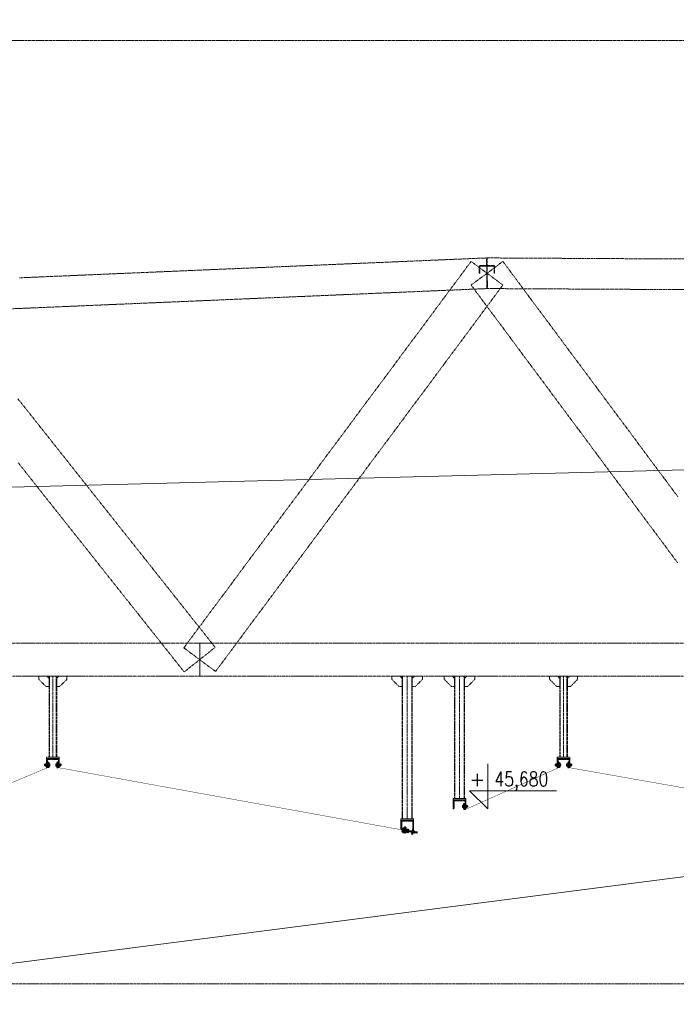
# Model space of a CAD drawing. Header units: millimetres. Extents: x -176817 to 571382, y -58489 to 156123.
# Tile 25 of 256: x -45905 to -40763, y -20394 to -12681. Entities that reach past the tile are written whole.
import ezdxf
from ezdxf.enums import TextEntityAlignment as Align

# ---------------------------------------------------------------- set-up
doc = ezdxf.new("R2010")
doc.units = ezdxf.units.MM
doc.header["$LTSCALE"] = 0.2
for name, pattern in [('AM_ISO02W050', [7.5, 6, -1.5]), ('AM_ISO02W050x2', [3.75, 3, -0.75]), ('AM_ISO08W050', [18, 12, -1.5, 3, -1.5]), ('AM_ISO08W050x2', [9, 6, -0.75, 1.5, -0.75]), ('HIDDEN', [9.525, 6.35, -3.175])]:
    doc.linetypes.add(name, pattern=pattern)
doc.layers.get('0').update_dxf_attribs({"lineweight": 13})
doc.layers.get('Defpoints').update_dxf_attribs({"lineweight": 13})
for name, color, linetype, lineweight in [('-A Siatka', 30, 'Continuous', 35), ('-AAA Kontur', 7, 'Continuous', 35), ('-AAA Podkład', 252, 'Continuous', 13), ('-AAA Widok', 2, 'Continuous', 30), ('-AAA Wymiar', 1, 'Continuous', 18), ('AM_0N', 7, 'Continuous', 13), ('AM_3N', 6, 'AM_ISO02W050', 13), ('AM_4N', 3, 'Continuous', 13), ('AM_7N', 4, 'AM_ISO08W050', 13), ('AM_8', 1, 'Continuous', 13), ('SIATKA', 5, 'Continuous', 13), ('slupki', 7, 'Continuous', 13)]:
    doc.layers.add(name, color=color, linetype=linetype, lineweight=lineweight)
doc.styles.add('ROMANS', font='romans.shx')
doc.styles.add('WYMIARY', font='ROMANS.shx', dxfattribs={"width": 0.75, "oblique": 15})
doc.dimstyles.new('1 do 100', dxfattribs={"dimscale": 100, "dimtxt": 2, "dimasz": 2.5, "dimexe": 1.25, "dimexo": 0.625, "dimtad": 1, "dimdec": 0, "dimtxsty": 'WYMIARY', "dimcen": 2.5, "dimclrd": 256, "dimclre": 256, "dimclrt": 2, "dimadec": 0, "dimazin": 0, "dimtfac": 1, "dimtdec": 0, "dimtmove": 0, "dimatfit": 3, "dimfxl": 1.25, "dimlwd": -1, "dimlwe": -1, "dimarcsym": 0})

# ---------------------------------------------------------------- blocks, each defined once
blk = doc.blocks.new('*D8')
at = {"layer": '-AAA Wymiar', "transparency": 16777216}
for p, q in [((-46745.8, -45733.6), (-46745.8, 18984.3)), ((-37745.8, 18883.3), (-37745.8, 18984.3)), ((-46495.8, 18859.3), (-37995.8, 18859.3))]:
    blk.add_line(p, q, dxfattribs=at)
for points in [[(-46495.8, 18901), (-46495.8, 18817.6), (-46745.8, 18859.3)], [(-37995.8, 18901), (-37995.8, 18817.6), (-37745.8, 18859.3)]]:
    blk.add_solid(points, dxfattribs=at)
at = {"layer": 'Defpoints', "color": 0, "transparency": 16777216}
for p in [(-37745.8, 18859.3), (-37745.8, 18820.8), (-46745.8, -45796.1)]:
    blk.add_point(p, dxfattribs=at)
at = {"layer": '-AAA Wymiar', "color": 2, "transparency": 16777216, "insert": (-42245.8, 19021.8), "char_height": 200, "attachment_point": 5, "style": 'WYMIARY'}
blk.add_mtext('9000', dxfattribs=at)
blk = doc.blocks.new('poziom')
at = {"color": 4}
for p, q in [((0, 1.176), (0, 0.076)), ((-0.446, 0.522), (1.685, 0.522)), ((-0.446, 0.522), (0, 0.076))]:
    blk.add_line(p, q, dxfattribs=at)
at = {"color": 2, "style": 'ROMANS', "width": 0.8}
blk.add_attdef('POZIOM', text='', height=0.35, dxfattribs=at).set_placement((0.824, 0.632), align=Align.CENTER)
at = {"color": 2, "style": 'ROMANS'}
blk.add_attdef('+', text='', height=0.35, dxfattribs=at).set_placement((-0.254, 0.632), align=Align.CENTER)
blk = doc.blocks.new('A$C65393CC2')
at = {"layer": 'slupki'}
h = blk.add_hatch(dxfattribs=at)
h.set_pattern_fill('ANSI32', angle=360)
h.set_pattern_definition([(45, (-80114.047, -2356.9), (-6.7351921, 6.7351921), []), (45, (-80109.5565, -2356.9), (-6.7351921, 6.7351921), [])])
h.paths.add_polyline_path([(-15.1, -38.7), (-7.3, -40.2), (-3.7, -20.5), (-11.6, -19.1)])
h.paths.add_polyline_path([(0, 0), (-7.9, 1.4), (-11.6, -19.1), (-3.7, -20.5)])
at = {"layer": 'SIATKA', "color": 3}
for p, q in [((-15.1, -38.7, 0), (-7.9, 1.4)), ((0, 0), (-7.9, 1.4)), ((0, 0), (-7.3, -40.2, 0)), ((8.1, -22.6, 0), (-23.4, -16.9, 0)), ((-7.3, -40.2, 0), (-15.1, -38.7, 0))]:
    blk.add_line(p, q, dxfattribs=at)
blk = doc.blocks.new('Podkład rev.B')
at = {"layer": '-AAA Podkład', "linetype": 'HIDDEN', "ltscale": 5}
h = blk.add_hatch(dxfattribs=at)
h.set_pattern_fill('ANSI32', color=256)
h.set_pattern_definition([(45, (-41909.764, -40698.592), (-6.7351921, 6.7351921), []), (45, (-41905.274, -40698.592), (-6.7351921, 6.7351921), [])])
h.paths.add_polyline_path([(9400, -36152.5), (9450, -36152.5), (9450, -36154.4, -0.414214), (9444.9, -36159.5), (9407, -36159.5), (9407, -36217.4, -0.414214), (9401.9, -36222.5), (9400, -36222.5)])
h.paths.add_polyline_path([(9450, -36154.4), (9450, -36152.5), (9500, -36152.5), (9500, -36222.5), (9498.1, -36222.5, -0.414214), (9493, -36217.4), (9493, -36159.5), (9455.1, -36159.5, -0.414214)])
h = blk.add_hatch(dxfattribs=at)
h.set_pattern_fill('ANSI32', color=256)
h.set_pattern_definition([(45, (-37909.764, -40698.592), (-6.7351921, 6.7351921), []), (45, (-37905.274, -40698.592), (-6.7351921, 6.7351921), [])])
h.paths.add_polyline_path([(13400, -36152.5), (13450, -36152.5), (13450, -36154.4, -0.414214), (13444.9, -36159.5), (13407, -36159.5), (13407, -36217.4, -0.414214), (13401.9, -36222.5), (13400, -36222.5)])
h.paths.add_polyline_path([(13450, -36154.4), (13450, -36152.5), (13500, -36152.5), (13500, -36222.5), (13498.1, -36222.5, -0.414214), (13493, -36217.4), (13493, -36159.5), (13455.1, -36159.5, -0.414214)])
h = blk.add_hatch(dxfattribs=at)
h.set_pattern_fill('ANSI32', color=256)
h.set_pattern_definition([(45, (-38724.764, -41022.592), (-6.7351921, 6.7351921), []), (45, (-38720.274, -41022.592), (-6.7351921, 6.7351921), [])])
h.paths.add_polyline_path([(12585, -36476.5), (12635, -36476.5), (12635, -36478.4, -0.414214), (12629.9, -36483.5), (12592, -36483.5), (12592, -36541.4, -0.414214), (12586.9, -36546.5), (12585, -36546.5)])
h.paths.add_polyline_path([(12635, -36478.4), (12635, -36476.5), (12685, -36476.5), (12685, -36546.5), (12683.1, -36546.5, -0.414214), (12678, -36541.4), (12678, -36483.5), (12640.1, -36483.5, -0.414214)])
h = blk.add_hatch(dxfattribs=at)
h.set_pattern_fill('ANSI32', color=256, angle=360)
h.set_pattern_definition([(45, (-39134.76, -41182.214), (-6.7351921, 6.7351921), []), (45, (-39130.27, -41182.214), (-6.7351921, 6.7351921), [])])
h.paths.add_polyline_path([(12175, -36636.1), (12225, -36636.1), (12225, -36638, -0.414214), (12219.9, -36643.1), (12182, -36643.1), (12182, -36701, -0.414214), (12176.9, -36706.1), (12175, -36706.1)])
h.paths.add_polyline_path([(12225, -36638), (12225, -36636.1), (12275, -36636.1), (12275, -36706.1), (12273.1, -36706.1, -0.414214), (12268, -36701), (12268, -36643.1), (12230.1, -36643.1, -0.414214)])
for p, q in [((9450, -35507.5, 0), (9450, -36140.5, 0)), ((12225, -35507.5, 0), (12225, -36624.1, 0)), ((12635, -35507.5, 0), (12635, -36464.5, 0)), ((13450, -35507.5, 0), (13450, -36140.5, 0))]:
    blk.add_line(p, q, dxfattribs=at)
at = {"layer": '-AAA Podkład', "linetype": 'HIDDEN', "ltscale": 5, "elevation": 0}
for points in [[(36922.7, -30525.7), (-1301.7, -30525.7), (-1301.7, -37915.8), (36922.7, -37915.8)], [(9420, -35587.5), (9396, -35587.5), (9340, -35531.5), (9340, -35507.5), (9404, -35507.5), (9420, -35523.5)], [(9480, -36140.5), (9420, -36140.5), (9420, -35507.5), (9480, -35507.5)], [(9480, -35587.5), (9504, -35587.5), (9560, -35531.5), (9560, -35507.5), (9496, -35507.5), (9480, -35523.5)], [(12185, -35587.5), (12161, -35587.5), (12105, -35531.5), (12105, -35507.5), (12169, -35507.5), (12185, -35523.5)], [(12265, -36624.1), (12185, -36624.1), (12185, -35507.5), (12265, -35507.5)], [(12265, -35587.5), (12289, -35587.5), (12345, -35531.5), (12345, -35507.5), (12281, -35507.5), (12265, -35523.5)], [(12595, -35587.5), (12571, -35587.5), (12515, -35531.5), (12515, -35507.5), (12579, -35507.5), (12595, -35523.5)], [(12675, -36464.5), (12595, -36464.5), (12595, -35507.5), (12675, -35507.5)], [(12675, -35587.5), (12699, -35587.5), (12755, -35531.5), (12755, -35507.5), (12691, -35507.5), (12675, -35523.5)], [(13420, -35587.5), (13396, -35587.5), (13340, -35531.5), (13340, -35507.5), (13404, -35507.5), (13420, -35523.5)], [(13480, -36140.5), (13420, -36140.5), (13420, -35507.5), (13480, -35507.5)], [(13480, -35587.5), (13504, -35587.5), (13560, -35531.5), (13560, -35507.5), (13496, -35507.5), (13480, -35523.5)], [(9500, -36152.5), (9400, -36152.5), (9400, -36140.5), (9500, -36140.5)], [(13500, -36152.5), (13400, -36152.5), (13400, -36140.5), (13500, -36140.5)], [(12685, -36476.5), (12585, -36476.5), (12585, -36464.5), (12685, -36464.5)], [(12275, -36636.1), (12175, -36636.1), (12175, -36624.1), (12275, -36624.1)]]:
    blk.add_lwpolyline(points, close=True, dxfattribs=at)
at = {"layer": '-AAA Podkład', "linetype": 'HIDDEN', "ltscale": 5}
for points in [[(12855.1, -32470.2), (12852.6, -32410.3), (12850, -32350.4), (12847.4, -32290.4), (12844.9, -32230.5), (12774.6, -32233.5), (12704.3, -32236.4), (12634, -32239.4), (12563.6, -32242.4), (12493.3, -32245.4), (12423, -32248.4), (12352.7, -32251.4), (12282.4, -32254.4), (12212.1, -32257.4), (12141.8, -32260.4), (12071.5, -32263.4), (12001.1, -32266.4), (11930.8, -32269.4), (11860.5, -32272.4), (11790.2, -32275.3), (11719.9, -32278.3), (11649.6, -32281.3), (11579.3, -32284.3), (11509, -32287.3), (11438.6, -32290.3), (11368.3, -32293.3), (11298, -32296.3), (11227.7, -32299.3), (11157.4, -32302.3), (11087.1, -32305.3), (11016.8, -32308.3), (10946.5, -32311.2), (10876.1, -32314.2), (10805.8, -32317.2), (10735.5, -32320.2), (10665.2, -32323.2), (10594.9, -32326.2), (10524.6, -32329.2), (10454.3, -32332.2), (10384, -32335.2), (10313.6, -32338.2), (10243.3, -32341.2), (10173, -32344.2), (10102.7, -32347.2), (10032.4, -32350.1), (9962.1, -32353.1), (9891.8, -32356.1), (9821.5, -32359.1), (9751.1, -32362.1), (9680.8, -32365.1), (9610.5, -32368.1), (9540.2, -32371.1), (9469.9, -32374.1), (9399.6, -32377.1), (9329.3, -32380.1), (9259, -32383.1), (9188.6, -32386.1)], [(9128.5, -32628.8), (9198.9, -32625.8), (9269.2, -32622.8), (9339.5, -32619.9), (9409.8, -32616.9), (9480.1, -32613.9), (9550.4, -32610.9), (9620.7, -32607.9), (9691, -32604.9), (9761.4, -32601.9), (9831.7, -32598.9), (9902, -32595.9), (9972.3, -32592.9), (10042.6, -32589.9), (10112.9, -32586.9), (10183.2, -32583.9), (10253.5, -32581), (10323.9, -32578), (10394.2, -32575), (10464.5, -32572), (10534.8, -32569), (10605.1, -32566), (10675.4, -32563), (10745.7, -32560), (10816, -32557), (10886.4, -32554), (10956.7, -32551), (11027, -32548), (11097.3, -32545), (11167.6, -32542.1), (11237.9, -32539.1), (11308.2, -32536.1), (11378.5, -32533.1), (11448.9, -32530.1), (11519.2, -32527.1), (11589.5, -32524.1), (11659.8, -32521.1), (11730.1, -32518.1), (11800.4, -32515.1), (11870.7, -32512.1), (11941, -32509.1), (12011.4, -32506.1), (12081.7, -32503.2), (12152, -32500.2), (12222.3, -32497.2), (12292.6, -32494.2), (12362.9, -32491.2), (12433.2, -32488.2), (12503.5, -32485.2), (12573.9, -32482.2), (12644.2, -32479.2), (12714.5, -32476.2), (12784.8, -32473.2), (12855.1, -32470.2)], [(14397.5, -32238.6), (14327.2, -32238.3), (14256.9, -32237.9), (14186.6, -32237.5), (14116.3, -32237.1), (14046, -32236.8), (13975.6, -32236.4), (13905.3, -32236), (13835, -32235.6), (13764.7, -32235.2), (13694.4, -32234.9), (13624.1, -32234.5), (13553.8, -32234.1), (13483.5, -32233.7), (13413.1, -32233.4), (13342.8, -32233), (13272.5, -32232.6), (13202.2, -32232.2), (13131.9, -32231.9), (13061.6, -32231.5), (12991.3, -32231.1), (12921, -32230.7), (12850.6, -32230.4), (12850.3, -32290.4), (12850, -32350.4), (12849.7, -32410.4), (12849.4, -32470.4), (12919.7, -32470.7), (12990, -32471.1), (13060.3, -32471.5), (13130.6, -32471.9), (13200.9, -32472.2), (13271.2, -32472.6), (13341.5, -32473), (13411.9, -32473.4), (13482.2, -32473.7), (13552.5, -32474.1), (13622.8, -32474.5), (13693.1, -32474.9), (13763.4, -32475.2), (13833.7, -32475.6), (13904, -32476), (13974.4, -32476.4), (14044.7, -32476.8), (14115, -32477.1), (14185.3, -32477.5), (14255.6, -32477.9), (14325.9, -32478.3), (14396.2, -32478.6)], [(12974.4, -32442.8), (12912.2, -32396.6), (12850, -32350.4), (12787.8, -32304.1), (12725.6, -32257.9), (12690.4, -32305.2), (12655.3, -32352.5), (12620.1, -32399.8), (12585, -32447.1), (12549.8, -32494.4), (12514.7, -32541.7), (12479.5, -32589), (12444.4, -32636.3), (12409.2, -32683.6), (12374, -32730.9), (12338.9, -32778.2), (12303.7, -32825.5), (12268.6, -32872.8), (12233.4, -32920.1), (12198.3, -32967.4), (12163.1, -33014.7), (12127.9, -33062), (12092.8, -33109.3), (12057.6, -33156.6), (12022.5, -33203.9), (11987.3, -33251.2), (11952.2, -33298.5), (11917, -33345.8), (11881.9, -33393), (11846.7, -33440.3), (11811.5, -33487.6), (11776.4, -33534.9), (11741.2, -33582.2), (11706.1, -33629.5), (11670.9, -33676.8), (11635.8, -33724.1), (11600.6, -33771.4), (11565.4, -33818.7), (11530.3, -33866), (11495.1, -33913.3), (11460, -33960.6), (11424.8, -34007.9), (11389.7, -34055.2), (11354.5, -34102.5), (11319.4, -34149.8), (11284.2, -34197.1), (11249, -34244.4), (11213.9, -34291.7), (11178.7, -34339), (11143.6, -34386.3), (11108.4, -34433.6), (11073.3, -34480.9), (11038.1, -34528.2), (11002.9, -34575.5), (10967.8, -34622.8), (10932.6, -34670.1), (10897.5, -34717.4), (10862.3, -34764.7), (10827.2, -34812), (10792, -34859.3), (10756.9, -34906.6), (10721.7, -34953.9), (10686.5, -35001.2), (10651.4, -35048.5), (10616.2, -35095.8), (10581.1, -35143.1), (10545.9, -35190.4), (10510.8, -35237.7), (10475.6, -35285), (10537.8, -35331.2), (10600, -35377.5), (10662.2, -35423.7), (10724.4, -35469.9), (10759.6, -35422.6), (10794.7, -35375.3), (10829.9, -35328), (10865, -35280.7), (10900.2, -35233.4), (10935.3, -35186.1), (10970.5, -35138.8), (11005.6, -35091.5), (11040.8, -35044.2), (11076, -34996.9), (11111.1, -34949.6), (11146.3, -34902.3), (11181.4, -34855), (11216.6, -34807.7), (11251.7, -34760.4), (11286.9, -34713.1), (11322.1, -34665.8), (11357.2, -34618.5), (11392.4, -34571.2), (11427.5, -34523.9), (11462.7, -34476.6), (11497.8, -34429.4), (11533, -34382.1), (11568.1, -34334.8), (11603.3, -34287.5), (11638.5, -34240.2), (11673.6, -34192.9), (11708.8, -34145.6), (11743.9, -34098.3), (11779.1, -34051), (11814.2, -34003.7), (11849.4, -33956.4), (11884.6, -33909.1), (11919.7, -33861.8), (11954.9, -33814.5), (11990, -33767.2), (12025.2, -33719.9), (12060.3, -33672.6), (12095.5, -33625.3), (12130.6, -33578), (12165.8, -33530.7), (12201, -33483.4), (12236.1, -33436.1), (12271.3, -33388.8), (12306.4, -33341.5), (12341.6, -33294.2), (12376.7, -33246.9), (12411.9, -33199.6), (12447.1, -33152.3), (12482.2, -33105), (12517.4, -33057.7), (12552.5, -33010.4), (12587.7, -32963.1), (12622.8, -32915.8), (12658, -32868.5), (12693.1, -32821.2), (12728.3, -32773.9), (12763.5, -32726.6), (12798.6, -32679.3), (12833.8, -32632), (12868.9, -32584.7), (12904.1, -32537.4), (12939.2, -32490.1), (12974.4, -32442.8)], [(14345.5, -34102.5), (14310.3, -34055.2), (14275.2, -34007.9), (14240, -33960.6), (14204.9, -33913.3), (14169.7, -33866), (14134.6, -33818.7), (14099.4, -33771.4), (14064.2, -33724.1), (14029.1, -33676.8), (13993.9, -33629.5), (13958.8, -33582.2), (13923.6, -33534.9), (13888.5, -33487.6), (13853.3, -33440.3), (13818.1, -33393), (13783, -33345.8), (13747.8, -33298.5), (13712.7, -33251.2), (13677.5, -33203.9), (13642.4, -33156.6), (13607.2, -33109.3), (13572.1, -33062), (13536.9, -33014.7), (13501.7, -32967.4), (13466.6, -32920.1), (13431.4, -32872.8), (13396.3, -32825.5), (13361.1, -32778.2), (13326, -32730.9), (13290.8, -32683.6), (13255.6, -32636.3), (13220.5, -32589), (13185.3, -32541.7), (13150.2, -32494.4), (13115, -32447.1), (13079.9, -32399.8), (13044.7, -32352.5), (13009.6, -32305.2), (12974.4, -32257.9), (12912.2, -32304.1), (12850, -32350.4), (12787.8, -32396.6), (12725.6, -32442.8), (12760.8, -32490.1), (12795.9, -32537.4), (12831.1, -32584.7), (12866.2, -32632), (12901.4, -32679.3), (12936.5, -32726.6), (12971.7, -32773.9), (13006.9, -32821.2), (13042, -32868.5), (13077.2, -32915.8), (13112.3, -32963.1), (13147.5, -33010.4), (13182.6, -33057.7), (13217.8, -33105), (13252.9, -33152.3), (13288.1, -33199.6), (13323.3, -33246.9), (13358.4, -33294.2), (13393.6, -33341.5), (13428.7, -33388.8), (13463.9, -33436.1), (13499, -33483.4), (13534.2, -33530.7), (13569.4, -33578), (13604.5, -33625.3), (13639.7, -33672.6), (13674.8, -33719.9), (13710, -33767.2), (13745.1, -33814.5), (13780.3, -33861.8), (13815.4, -33909.1), (13850.6, -33956.4), (13885.8, -34003.7), (13920.9, -34051), (13956.1, -34098.3), (13991.2, -34145.6), (14026.4, -34192.9), (14061.5, -34240.2), (14096.7, -34287.5), (14131.9, -34334.8), (14167, -34382.1), (14202.2, -34429.4), (14237.3, -34476.6), (14272.5, -34523.9), (14307.6, -34571.2), (14342.8, -34618.5)], [(12910, -32350.4), (12910, -32298.1), (12910, -32297.9), (12910, -32297.7), (12910, -32297.5), (12910, -32297.3), (12909.9, -32297.1), (12909.9, -32296.9), (12909.9, -32296.7), (12909.8, -32296.5), (12909.8, -32296.3), (12909.8, -32296.1), (12909.7, -32295.9), (12909.7, -32295.7), (12909.6, -32295.6), (12909.5, -32295.4), (12909.5, -32295.2), (12909.4, -32295), (12909.3, -32294.8), (12909.2, -32294.6), (12909.1, -32294.5), (12909.1, -32294.3), (12909, -32294.1), (12908.9, -32293.9), (12908.8, -32293.8), (12908.7, -32293.6), (12908.5, -32293.4), (12908.4, -32293.3), (12908.3, -32293.1), (12908.2, -32293), (12908.1, -32292.8), (12907.9, -32292.7), (12907.8, -32292.5), (12907.7, -32292.4), (12907.5, -32292.3), (12907.4, -32292.1), (12907.2, -32292), (12907.1, -32291.9), (12906.9, -32291.7), (12906.8, -32291.6), (12906.6, -32291.5), (12906.5, -32291.4), (12906.3, -32291.3), (12906.1, -32291.2), (12906, -32291.1), (12905.8, -32291), (12905.6, -32290.9), (12905.4, -32290.8), (12905.2, -32290.7), (12905.1, -32290.6), (12904.9, -32290.6), (12904.7, -32290.5), (12904.5, -32290.4), (12904.3, -32290.4), (12904.1, -32290.3), (12903.9, -32290.3), (12903.8, -32290.2), (12903.6, -32290.2), (12903.4, -32290.1), (12903.2, -32290.1), (12903, -32290.1), (12902.8, -32290.1), (12902.6, -32290.1), (12902.4, -32290), (12902.2, -32290), (12902, -32290), (12850, -32290), (12798, -32290), (12797.8, -32290), (12797.6, -32290), (12797.4, -32290.1), (12797.2, -32290.1), (12797, -32290.1), (12796.8, -32290.1), (12796.6, -32290.1), (12796.4, -32290.2), (12796.2, -32290.2), (12796.1, -32290.3), (12795.9, -32290.3), (12795.7, -32290.4), (12795.5, -32290.4), (12795.3, -32290.5), (12795.1, -32290.6), (12794.9, -32290.6), (12794.8, -32290.7), (12794.6, -32290.8), (12794.4, -32290.9), (12794.2, -32291), (12794, -32291.1), (12793.9, -32291.2), (12793.7, -32291.3), (12793.5, -32291.4), (12793.4, -32291.5), (12793.2, -32291.6), (12793.1, -32291.7), (12792.9, -32291.9), (12792.8, -32292), (12792.6, -32292.1), (12792.5, -32292.3), (12792.3, -32292.4), (12792.2, -32292.5), (12792.1, -32292.7), (12791.9, -32292.8), (12791.8, -32293), (12791.7, -32293.1), (12791.6, -32293.3), (12791.5, -32293.4), (12791.3, -32293.6), (12791.2, -32293.8), (12791.1, -32293.9), (12791, -32294.1), (12790.9, -32294.3), (12790.9, -32294.5), (12790.8, -32294.6), (12790.7, -32294.8), (12790.6, -32295), (12790.5, -32295.2), (12790.5, -32295.4), (12790.4, -32295.6), (12790.3, -32295.7), (12790.3, -32295.9), (12790.2, -32296.1), (12790.2, -32296.3), (12790.2, -32296.5), (12790.1, -32296.7), (12790.1, -32296.9), (12790.1, -32297.1), (12790, -32297.3), (12790, -32297.5), (12790, -32297.7), (12790, -32297.9), (12790, -32298.1), (12790, -32350.4), (12794, -32350.4), (12794, -32298.1), (12794, -32298), (12794, -32297.9), (12794, -32297.8), (12794, -32297.7), (12794, -32297.6), (12794, -32297.5), (12794.1, -32297.4), (12794.1, -32297.3), (12794.1, -32297.2), (12794.1, -32297.1), (12794.1, -32297), (12794.2, -32296.9), (12794.2, -32296.8), (12794.2, -32296.7), (12794.3, -32296.6), (12794.3, -32296.5), (12794.3, -32296.4), (12794.4, -32296.4), (12794.4, -32296.3), (12794.5, -32296.2), (12794.5, -32296.1), (12794.6, -32296), (12794.6, -32295.9), (12794.7, -32295.8), (12794.7, -32295.8), (12794.8, -32295.7), (12794.8, -32295.6), (12794.9, -32295.5), (12795, -32295.4), (12795, -32295.4), (12795.1, -32295.3), (12795.2, -32295.2), (12795.2, -32295.2), (12795.3, -32295.1), (12795.4, -32295), (12795.5, -32295), (12795.5, -32294.9), (12795.6, -32294.8), (12795.7, -32294.8), (12795.8, -32294.7), (12795.9, -32294.7), (12795.9, -32294.6), (12796, -32294.6), (12796.1, -32294.5), (12796.2, -32294.5), (12796.3, -32294.4), (12796.4, -32294.4), (12796.5, -32294.4), (12796.6, -32294.3), (12796.6, -32294.3), (12796.7, -32294.3), (12796.8, -32294.2), (12796.9, -32294.2), (12797, -32294.2), (12797.1, -32294.1), (12797.2, -32294.1), (12797.3, -32294.1), (12797.4, -32294.1), (12797.5, -32294.1), (12797.6, -32294.1), (12797.7, -32294.1), (12797.8, -32294.1), (12797.9, -32294.1), (12798, -32294), (12850, -32294), (12902, -32294), (12902.1, -32294.1), (12902.2, -32294.1), (12902.3, -32294.1), (12902.4, -32294.1), (12902.5, -32294.1), (12902.6, -32294.1), (12902.7, -32294.1), (12902.8, -32294.1), (12902.9, -32294.1), (12903, -32294.2), (12903.1, -32294.2), (12903.2, -32294.2), (12903.3, -32294.3), (12903.4, -32294.3), (12903.4, -32294.3), (12903.5, -32294.4), (12903.6, -32294.4), (12903.7, -32294.4), (12903.8, -32294.5), (12903.9, -32294.5), (12904, -32294.6), (12904.1, -32294.6), (12904.1, -32294.7), (12904.2, -32294.7), (12904.3, -32294.8), (12904.4, -32294.8), (12904.5, -32294.9), (12904.5, -32295), (12904.6, -32295), (12904.7, -32295.1), (12904.8, -32295.2), (12904.8, -32295.2), (12904.9, -32295.3), (12905, -32295.4), (12905, -32295.4), (12905.1, -32295.5), (12905.2, -32295.6), (12905.2, -32295.7), (12905.3, -32295.8), (12905.3, -32295.8), (12905.4, -32295.9), (12905.4, -32296), (12905.5, -32296.1), (12905.5, -32296.2), (12905.6, -32296.3), (12905.6, -32296.4), (12905.7, -32296.4), (12905.7, -32296.5), (12905.7, -32296.6), (12905.8, -32296.7), (12905.8, -32296.8), (12905.8, -32296.9), (12905.9, -32297), (12905.9, -32297.1), (12905.9, -32297.2), (12905.9, -32297.3), (12905.9, -32297.4), (12906, -32297.5), (12906, -32297.6), (12906, -32297.7), (12906, -32297.8), (12906, -32297.9), (12906, -32298), (12906, -32298.1), (12906, -32350.4), (12910, -32350.4)], [(10478.6, -35473.8), (10539.3, -35425.6), (10600, -35377.5), (10660.7, -35329.3), (10721.4, -35281.1), (10686.3, -35236.8), (10651.1, -35192.5), (10616, -35148.2), (10580.8, -35103.9), (10545.6, -35059.6), (10510.5, -35015.3), (10475.3, -34971), (10440.2, -34926.7), (10405, -34882.4), (10369.9, -34838), (10334.7, -34793.7), (10299.5, -34749.4), (10264.4, -34705.1), (10229.2, -34660.8), (10194.1, -34616.5), (10158.9, -34572.2), (10123.8, -34527.9), (10088.6, -34483.6), (10053.5, -34439.3), (10018.3, -34395), (9983.1, -34350.7), (9948, -34306.4), (9912.8, -34262.1), (9877.7, -34217.8), (9842.5, -34173.5), (9807.4, -34129.1), (9772.2, -34084.8), (9737, -34040.5), (9701.9, -33996.2), (9666.7, -33951.9), (9631.6, -33907.6), (9596.4, -33863.3), (9561.3, -33819), (9526.1, -33774.7), (9491, -33730.4), (9455.8, -33686.1), (9420.6, -33641.8), (9385.5, -33597.5), (9350.3, -33553.2), (9315.2, -33508.9), (9280, -33464.6), (9244.9, -33420.2), (9209.7, -33375.9), (9174.5, -33331.6)], [(9177.8, -33834.5), (9213, -33878.8), (9248.1, -33923.1), (9283.3, -33967.4), (9318.4, -34011.7), (9353.6, -34056), (9388.7, -34100.3), (9423.9, -34144.6), (9459, -34188.9), (9494.2, -34233.2), (9529.4, -34277.5), (9564.5, -34321.8), (9599.7, -34366.1), (9634.8, -34410.4), (9670, -34454.8), (9705.1, -34499.1), (9740.3, -34543.4), (9775.5, -34587.7), (9810.6, -34632), (9845.8, -34676.3), (9880.9, -34720.6), (9916.1, -34764.9), (9951.2, -34809.2), (9986.4, -34853.5), (10021.5, -34897.8), (10056.7, -34942.1), (10091.9, -34986.4), (10127, -35030.7), (10162.2, -35075), (10197.3, -35119.3), (10232.5, -35163.7), (10267.6, -35208), (10302.8, -35252.3), (10338, -35296.6), (10373.1, -35340.9), (10408.3, -35385.2), (10443.4, -35429.5), (10478.6, -35473.8)], [(10600, -35507.5), (10600, -35442.5), (10600, -35377.5), (10600, -35312.5), (10600, -35247.5), (10529.7, -35247.5), (10459.4, -35247.5), (10389.1, -35247.5), (10318.8, -35247.5), (10248.4, -35247.5), (10178.1, -35247.5), (10107.8, -35247.5), (10037.5, -35247.5), (9967.2, -35247.5), (9896.9, -35247.5), (9826.6, -35247.5), (9756.3, -35247.5), (9685.9, -35247.5), (9615.6, -35247.5), (9545.3, -35247.5), (9475, -35247.5), (9404.7, -35247.5), (9334.4, -35247.5), (9264.1, -35247.5), (9193.8, -35247.5), (9123.4, -35247.5)], [(9123.4, -35507.5), (9193.8, -35507.5), (9264.1, -35507.5), (9334.4, -35507.5), (9404.7, -35507.5), (9475, -35507.5), (9545.3, -35507.5), (9615.6, -35507.5), (9685.9, -35507.5), (9756.3, -35507.5), (9826.6, -35507.5), (9896.9, -35507.5), (9967.2, -35507.5), (10037.5, -35507.5), (10107.8, -35507.5), (10178.1, -35507.5), (10248.4, -35507.5), (10318.8, -35507.5), (10389.1, -35507.5), (10459.4, -35507.5), (10529.7, -35507.5), (10600, -35507.5)], [(14396.9, -35247.5), (14326.6, -35247.5), (14256.3, -35247.5), (14185.9, -35247.5), (14115.6, -35247.5), (14045.3, -35247.5), (13975, -35247.5), (13904.7, -35247.5), (13834.4, -35247.5), (13764.1, -35247.5), (13693.8, -35247.5), (13623.4, -35247.5), (13553.1, -35247.5), (13482.8, -35247.5), (13412.5, -35247.5), (13342.2, -35247.5), (13271.9, -35247.5), (13201.6, -35247.5), (13131.3, -35247.5), (13060.9, -35247.5), (12990.6, -35247.5), (12920.3, -35247.5), (12850, -35247.5), (12779.7, -35247.5), (12709.4, -35247.5), (12639.1, -35247.5), (12568.8, -35247.5), (12498.4, -35247.5), (12428.1, -35247.5), (12357.8, -35247.5), (12287.5, -35247.5), (12217.2, -35247.5), (12146.9, -35247.5), (12076.6, -35247.5), (12006.3, -35247.5), (11935.9, -35247.5), (11865.6, -35247.5), (11795.3, -35247.5), (11725, -35247.5), (11654.7, -35247.5), (11584.4, -35247.5), (11514.1, -35247.5), (11443.8, -35247.5), (11373.4, -35247.5), (11303.1, -35247.5), (11232.8, -35247.5), (11162.5, -35247.5), (11092.2, -35247.5), (11021.9, -35247.5), (10951.6, -35247.5), (10881.3, -35247.5), (10810.9, -35247.5), (10740.6, -35247.5), (10670.3, -35247.5), (10600, -35247.5), (10600, -35312.5), (10600, -35377.5), (10600, -35442.5), (10600, -35507.5), (10670.3, -35507.5), (10740.6, -35507.5), (10810.9, -35507.5), (10881.3, -35507.5), (10951.6, -35507.5), (11021.9, -35507.5), (11092.2, -35507.5), (11162.5, -35507.5), (11232.8, -35507.5), (11303.1, -35507.5), (11373.4, -35507.5), (11443.8, -35507.5), (11514.1, -35507.5), (11584.4, -35507.5), (11654.7, -35507.5), (11725, -35507.5), (11795.3, -35507.5), (11865.6, -35507.5), (11935.9, -35507.5), (12006.3, -35507.5), (12076.6, -35507.5), (12146.9, -35507.5), (12217.2, -35507.5), (12287.5, -35507.5), (12357.8, -35507.5), (12428.1, -35507.5), (12498.4, -35507.5), (12568.8, -35507.5), (12639.1, -35507.5), (12709.4, -35507.5), (12779.7, -35507.5), (12850, -35507.5), (12920.3, -35507.5), (12990.6, -35507.5), (13060.9, -35507.5), (13131.3, -35507.5), (13201.6, -35507.5), (13271.9, -35507.5), (13342.2, -35507.5), (13412.5, -35507.5), (13482.8, -35507.5), (13553.1, -35507.5), (13623.4, -35507.5), (13693.8, -35507.5), (13764.1, -35507.5), (13834.4, -35507.5), (13904.7, -35507.5), (13975, -35507.5), (14045.3, -35507.5), (14115.6, -35507.5), (14185.9, -35507.5), (14256.3, -35507.5), (14326.6, -35507.5), (14396.9, -35507.5)]]:
    blk.add_lwpolyline(points, dxfattribs=at)
at = {"layer": '-AAA Podkład', "linetype": 'HIDDEN', "ltscale": 5, "elevation": 0}
for points in [[(9424, -36140.5), (9424, -35507.5)], [(9476, -35507.5), (9476, -36140.5)], [(12189, -36624.1), (12189, -35507.5)], [(12261, -35507.5), (12261, -36624.1)], [(12599, -36464.5), (12599, -35507.5)], [(12671, -35507.5), (12671, -36464.5)], [(13424, -36140.5), (13424, -35507.5)], [(13476, -35507.5), (13476, -36140.5)]]:
    blk.add_lwpolyline(points, dxfattribs=at)
for points in [[(9400, -36152.5), (9450, -36152.5), (9450, -36154.4, -0.414214), (9444.9, -36159.5), (9407, -36159.5), (9407, -36217.4, -0.414214), (9401.9, -36222.5), (9400, -36222.5)], [(9450, -36154.4), (9450, -36152.5), (9500, -36152.5), (9500, -36222.5), (9498.1, -36222.5, -0.414214), (9493, -36217.4), (9493, -36159.5), (9455.1, -36159.5, -0.414214)], [(13400, -36152.5), (13450, -36152.5), (13450, -36154.4, -0.414214), (13444.9, -36159.5), (13407, -36159.5), (13407, -36217.4, -0.414214), (13401.9, -36222.5), (13400, -36222.5)], [(13450, -36154.4), (13450, -36152.5), (13500, -36152.5), (13500, -36222.5), (13498.1, -36222.5, -0.414214), (13493, -36217.4), (13493, -36159.5), (13455.1, -36159.5, -0.414214)], [(12585, -36476.5), (12635, -36476.5), (12635, -36478.4, -0.414214), (12629.9, -36483.5), (12592, -36483.5), (12592, -36541.4, -0.414214), (12586.9, -36546.5), (12585, -36546.5)], [(12635, -36478.4), (12635, -36476.5), (12685, -36476.5), (12685, -36546.5), (12683.1, -36546.5, -0.414214), (12678, -36541.4), (12678, -36483.5), (12640.1, -36483.5, -0.414214)], [(12175, -36636.1), (12225, -36636.1), (12225, -36638, -0.414214), (12219.9, -36643.1), (12182, -36643.1), (12182, -36701, -0.414214), (12176.9, -36706.1), (12175, -36706.1)], [(12225, -36638), (12225, -36636.1), (12275, -36636.1), (12275, -36706.1), (12273.1, -36706.1, -0.414214), (12268, -36701), (12268, -36643.1), (12230.1, -36643.1, -0.414214)]]:
    blk.add_lwpolyline(points, format="xyb", close=True, dxfattribs=at)
at = {"layer": '-AAA Podkład', "linetype": 'HIDDEN', "ltscale": 5, "xscale": 320, "yscale": 320, "zscale": 320}
blk.add_blockref('poziom', (12855.4, -36570.9, 0), dxfattribs=at).add_auto_attribs({'POZIOM': '45,680', '+': '+'})
at = {"layer": '-AAA Podkład', "linetype": 'HIDDEN', "ltscale": 5}
blk.add_blockref('A$C65393CC2', (12275, -36706.1, 0), dxfattribs=at)
blk = doc.blocks.new('*U1058')
at = {"layer": 'AM_0N'}
for p, q in [((5.7, -1), (-5.6, -1)), ((-5.6, -1), (-5.6, -1.6)), ((5.7, -1.6), (-5.6, -1.6)), ((-5.6, -1.6), (-2.4, -4.9)), ((-3, -6.3), (-2.4, -5.7)), ((3, -6.3), (-3, -6.3)), ((-3, -20.4), (-3, -6.3)), ((3, -20.4), (-3, -20.4)), ((-2.4, -21), (-3, -20.4)), ((2.4, -4.9), (-2.4, -4.9)), ((-2.4, -5.7), (-2.4, -4.9)), ((-2.4, -21), (2.4, -21)), ((5.7, -1.6), (2.4, -4.9)), ((2.4, -5.7), (2.4, -4.9)), ((3, -6.3), (2.4, -5.7)), ((2.4, -21), (3, -20.4)), ((3, -20.4), (3, -6.3)), ((5.7, -1.6), (5.7, -1))]:
    blk.add_line(p, q, dxfattribs=at)
at = {"layer": 'AM_3N', "linetype": 'AM_ISO02W050x2'}
for p, q in [((-3.4, -1), (0, -5.4)), ((-0.7, -4.4), (-0.7, -1)), ((0.7, -4.4), (-0.7, -4.4)), ((3.4, -1), (0, -5.4)), ((0.7, -4.4), (0.7, -1))]:
    blk.add_line(p, q, dxfattribs=at)
at = {"layer": 'AM_4N'}
for p, q in [((-2.4, -5.7), (-2.4, -6.3)), ((-2.4, -6.3), (-2.4, -21)), ((2.4, -5.7), (2.4, -6.3)), ((2.4, -6.3), (2.4, -21))]:
    blk.add_line(p, q, dxfattribs=at)
at = {"layer": 'AM_7N', "linetype": 'AM_ISO08W050x2'}
blk.add_line((0, 2), (0, -24), dxfattribs=at)
blk = doc.blocks.new('*U1059')
at = {"layer": 'AM_0N'}
for p, q in [((6, -12), (-6, -12)), ((-6, -12), (-6, -13.6)), ((-6, -13.6), (6, -13.6)), ((6, -13.6), (6, -12))]:
    blk.add_line(p, q, dxfattribs=at)
at = {"layer": 'AM_7N', "linetype": 'AM_ISO08W050x2'}
blk.add_line((0, -16.6), (0, -9), dxfattribs=at)
blk = doc.blocks.new('*U1060')
at = {"layer": 'AM_0N'}
for p, q in [((-5.8, -14.4), (-4.4, -13.6)), ((-5.8, -14.4), (-5.8, -18)), ((-5.8, -18), (-4.4, -18.8)), ((4.5, -13.6), (-4.4, -13.6)), ((4.5, -18.8), (-4.4, -18.8)), ((-2.9, -14.4), (-2.9, -18)), ((2.9, -14.4), (2.9, -18)), ((5.8, -14.4), (4.5, -13.6)), ((5.8, -18), (4.5, -18.8)), ((5.8, -14.4), (5.8, -18))]:
    blk.add_line(p, q, dxfattribs=at)
for centre, radius, start, end in [((-4.3, -16.5), 2.55, 55.56153, 115.56153), ((-4.3, -15.9), 2.55, 244.43847, 304.43847), ((0, -23.5), 9.54, 72.38303, 107.61697), ((0, -8.9), 9.54, 252.38303, 287.61697), ((4.3, -16.5), 2.55, 64.43847, 124.43847), ((4.3, -15.9), 2.55, 235.56153, 295.56153)]:
    blk.add_arc(centre, radius, start, end, dxfattribs=at)
at = {"layer": 'AM_7N', "linetype": 'AM_ISO08W050x2'}
blk.add_line((0, -10.6), (0, -21.8), dxfattribs=at)
blk = doc.blocks.new('okucie')
at = {"layer": 'AM_8'}
h = blk.add_hatch(dxfattribs=at)
h.set_pattern_fill('ANSI31', color=256, scale=0.5, style=0)
h.set_pattern_definition([(45, (-21727.3335, 85443.8012), (-1.122532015, 1.122532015), [])])
h.paths.add_polyline_path([(-3.5, -5), (-3.5, -3.8), (-6.3, -1), (-20, -1), (-20, -5)])
h.paths.add_polyline_path([(20, -5), (20, -1), (6.3, -1), (3.5, -3.8), (3.5, -5)])
h = blk.add_hatch(dxfattribs=at)
h.set_pattern_fill('ANSI31', color=256, scale=0.5, angle=90, style=0)
h.set_pattern_definition([(135, (-21776.6445, 85446.8), (-1.122532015, -1.122532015), [])])
h.paths.add_polyline_path([(-3.5, -8), (-20, -8), (-20, -12), (-3.5, -12)])
h.paths.add_polyline_path([(20, -8), (3.5, -8), (3.5, -12), (6, -12), (20, -12)])
at = {"layer": '-AAA Widok'}
for p, q in [((-3.5, -3.8, 0), (3.5, -3.8, 0)), ((-3.5, -12, 0), (-3.5, -8)), ((3.5, -12, 0), (3.5, -8))]:
    blk.add_line(p, q, dxfattribs=at)
for points in [[(-20, -5), (20, -5), (20, -1), (-20, -1)], [(-20, -12), (20, -12), (20, -8), (-20, -8)]]:
    blk.add_lwpolyline(points, close=True, dxfattribs=at)
at = {"layer": '-AAA Widok', "elevation": 0}
blk.add_lwpolyline([(-20, -5), (20, -5), (20, -1), (-20, -1)], close=True, dxfattribs=at)
for points in [[(-6.3, -1), (-3.5, -3.8), (-3.5, -5)], [(6.3, -1), (3.5, -3.8), (3.5, -5)]]:
    blk.add_lwpolyline(points, dxfattribs=at)
at = {"layer": '-AAA Wymiar'}
for p, q in [((-20, -8), (-20, -5)), ((20, -8), (20, -5))]:
    blk.add_line(p, q, dxfattribs=at)
at = {"layer": 'AM_0N'}
for name in ['*U1058', '*U1059', '*U1060']:
    blk.add_blockref(name, (0, 0), dxfattribs=at)
blk = doc.blocks.new('*U1065')
at = {"layer": 'AM_0N'}
for p, q in [((-33, 4.1), (-32.1, 5)), ((-33, 4.1), (-33, -4.1)), ((-2.5, 5), (-32.1, 5)), ((-32.1, 5), (-32.1, -5)), ((-2.5, 5), (-2.5, -5)), ((-2.5, 5), (-1.6, 4.6)), ((2, 4.6), (-1.6, 4.6)), ((2, 4.6), (2, 7.7)), ((2.6, 7.7), (2, 7.7)), ((2, -4.6), (2, 4.6)), ((7.6, 9.8), (2.6, 9.8)), ((2.6, 9.8), (2.6, 7.7)), ((2.6, 7.7), (2.6, -7.7)), ((7.6, 4.9), (2.6, 4.9)), ((7.6, 9.8), (8.4, 8.5)), ((8.4, -8.5), (8.4, 8.5)), ((-32.1, -5), (-33, -4.1)), ((-2.5, -5), (-32.1, -5)), ((-2.5, -5), (-1.6, -4.6)), ((2, -4.6), (-1.6, -4.6)), ((2, -7.7), (2, -4.6)), ((2.6, -7.7), (2, -7.7)), ((7.6, -4.9), (2.6, -4.9)), ((2.6, -7.7), (2.6, -9.8)), ((7.6, -9.8), (2.6, -9.8)), ((7.6, -9.8), (8.4, -8.5))]:
    blk.add_line(p, q, dxfattribs=at)
for centre, radius, start, end in [((4.1, 7.4), 4.34, 325.55313, 25.55313), ((-7.8, 0), 16.2, 342.38753, 17.61247), ((4.1, -7.4), 4.34, 334.44687, 34.44687)]:
    blk.add_arc(centre, radius, start, end, dxfattribs=at)
at = {"layer": 'AM_4N'}
for p, q in [((-2.5, 4.1), (-33, 4.1)), ((-2.5, 4.1), (-1.6, 4.6)), ((-2.5, -4.1), (-33, -4.1)), ((-2.5, -4.1), (-1.6, -4.6))]:
    blk.add_line(p, q, dxfattribs=at)
at = {"layer": 'AM_7N', "linetype": 'AM_ISO08W050x2'}
blk.add_line((11.4, 0), (-36, 0), dxfattribs=at)
blk = doc.blocks.new('*U1066')
at = {"layer": 'AM_0N'}
for p, q in [((-20, 10), (-20, -10)), ((-18, 10), (-20, 10)), ((-18, -10), (-18, 10)), ((-20, -10), (-18, -10))]:
    blk.add_line(p, q, dxfattribs=at)
at = {"layer": 'AM_7N', "linetype": 'AM_ISO08W050x2'}
blk.add_line((-15, 0), (-23, 0), dxfattribs=at)
blk = doc.blocks.new('*U1067')
at = {"layer": 'AM_0N'}
for p, q in [((-27.3, 9.2), (-28.4, 7.3)), ((-28.4, -7.3), (-28.4, 7.3)), ((-21.1, 9.2), (-27.3, 9.2)), ((-21.1, 4.6), (-27.3, 4.6)), ((-21.1, 9.2), (-20, 7.3)), ((-20, -7.3), (-20, 7.3)), ((-27.3, -9.2), (-28.4, -7.3)), ((-21.1, -4.6), (-27.3, -4.6)), ((-21.1, -9.2), (-27.3, -9.2)), ((-21.1, -9.2), (-20, -7.3))]:
    blk.add_line(p, q, dxfattribs=at)
for centre, radius, start, end in [((-23.9, 6.9), 4.08, 154.43847, 214.43847), ((-12.7, 0), 15.3, 162.38303, 197.61697), ((-24.5, 6.9), 4.08, 325.56153, 25.56153), ((-35.7, 0), 15.3, 342.38303, 17.61697), ((-23.9, -6.9), 4.08, 145.56153, 205.56153), ((-24.5, -6.9), 4.08, 334.43847, 34.43847)]:
    blk.add_arc(centre, radius, start, end, dxfattribs=at)
at = {"layer": 'AM_7N', "linetype": 'AM_ISO08W050x2'}
blk.add_line((-17, 0), (-31.4, 0), dxfattribs=at)
blk = doc.blocks.new('*U1068')
at = {"layer": 'AM_0N'}
for p, q in [((0, 10), (0, -10)), ((2, 10), (0, 10)), ((2, -10), (2, 10)), ((0, -10), (2, -10))]:
    blk.add_line(p, q, dxfattribs=at)
at = {"layer": 'AM_7N', "linetype": 'AM_ISO08W050x2'}
blk.add_line((5, 0), (-3, 0), dxfattribs=at)
blk = doc.blocks.new('Okucie+śruba')
at = {"layer": '-AAA Widok', "color": 42, "xscale": -1, "rotation": 90}
blk.add_blockref('okucie', (-12, 0), dxfattribs=at)
at = {"layer": 'AM_0N', "color": 42}
for name in ['*U1065', '*U1067', '*U1066', '*U1068']:
    blk.add_blockref(name, (0, 0), dxfattribs=at)
blk = doc.blocks.new('*U1073')
at = {"layer": 'AM_0N'}
for p, q in [((-66.1, 5), (-67, 4.1)), ((-67, -4.1), (-67, 4.1)), ((-1.5, 5), (-66.1, 5)), ((-66.1, -5), (-66.1, 5)), ((-1.5, -5), (-1.5, 5)), ((-1.5, 5), (-0.6, 4.6)), ((3, 4.6), (-0.6, 4.6)), ((3.6, 7.7), (3, 7.7)), ((3, 7.7), (3, 4.6)), ((3, 4.6), (3, -4.6)), ((3.6, 8.5), (9.4, 8.5)), ((3.6, 7.7), (3.6, 8.5)), ((3.6, -7.7), (3.6, 7.7)), ((8.6, 0), (3.6, 0)), ((9.4, -8.5), (9.4, 8.5)), ((-67, -4.1), (-66.1, -5)), ((-1.5, -5), (-66.1, -5)), ((-1.5, -5), (-0.6, -4.6)), ((3, -4.6), (-0.6, -4.6)), ((3, -4.6), (3, -7.7)), ((3.6, -7.7), (3, -7.7)), ((3.6, -8.5), (3.6, -7.7)), ((3.6, -8.5), (9.4, -8.5))]:
    blk.add_line(p, q, dxfattribs=at)
for centre in [(-2.9, 4.2), (-2.9, -4.2)]:
    blk.add_arc(centre, 12.3, 339.70545, 20.29455, dxfattribs=at)
at = {"layer": 'AM_4N'}
for p, q in [((-1.5, 4.1), (-67, 4.1)), ((-1.5, 4.1), (-0.6, 4.6)), ((-1.5, -4.1), (-67, -4.1)), ((-1.5, -4.1), (-0.6, -4.6))]:
    blk.add_line(p, q, dxfattribs=at)
at = {"layer": 'AM_7N', "linetype": 'AM_ISO08W050x2'}
blk.add_line((12.4, 0), (-70, 0), dxfattribs=at)
blk = doc.blocks.new('*U1074')
at = {"layer": 'AM_0N'}
for p, q in [((42.5, 14), (22.5, 14)), ((22.5, 14), (22.5, 12)), ((22.5, 12), (42.5, 12)), ((42.5, 12), (42.5, 14))]:
    blk.add_line(p, q, dxfattribs=at)
at = {"layer": 'AM_7N', "linetype": 'AM_ISO08W050x2'}
blk.add_line((32.5, 9), (32.5, 17), dxfattribs=at)
blk = doc.blocks.new('*U1075')
at = {"layer": 'AM_0N'}
for p, q in [((23.3, 21.3), (25.2, 22.4)), ((23.3, 15.1), (23.3, 21.3)), ((23.3, 15.1), (25.2, 14)), ((25.2, 22.4), (39.8, 22.4)), ((25.2, 14), (39.8, 14)), ((27.9, 15.1), (27.9, 21.3)), ((37.1, 15.1), (37.1, 21.3)), ((41.7, 21.3), (39.8, 22.4)), ((41.7, 15.1), (39.8, 14)), ((41.7, 15.1), (41.7, 21.3))]:
    blk.add_line(p, q, dxfattribs=at)
for centre, radius, start, end in [((25.6, 17.9), 4.08, 55.56153, 115.56153), ((25.6, 18.5), 4.08, 244.43847, 304.43847), ((32.5, 6.7), 15.3, 72.38303, 107.61697), ((32.5, 29.7), 15.3, 252.38303, 287.61697), ((39.4, 17.9), 4.08, 64.43847, 124.43847), ((39.4, 18.5), 4.08, 235.56153, 295.56153)]:
    blk.add_arc(centre, radius, start, end, dxfattribs=at)
at = {"layer": 'AM_7N', "linetype": 'AM_ISO08W050x2'}
blk.add_line((32.5, 11), (32.5, 25.4), dxfattribs=at)
blk = doc.blocks.new('*U1076')
at = {"layer": 'AM_0N'}
for p, q in [((-37, 10), (-37, -10)), ((-35, 10), (-37, 10)), ((-35, -10), (-35, 10)), ((-37, -10), (-35, -10))]:
    blk.add_line(p, q, dxfattribs=at)
at = {"layer": 'AM_7N', "linetype": 'AM_ISO08W050x2'}
blk.add_line((-32, 0), (-40, 0), dxfattribs=at)
blk = doc.blocks.new('*U1077')
at = {"layer": 'AM_0N'}
for p, q in [((-44.3, 9.2), (-45.4, 7.3)), ((-45.4, -7.3), (-45.4, 7.3)), ((-38.1, 9.2), (-44.3, 9.2)), ((-38.1, 4.6), (-44.3, 4.6)), ((-38.1, 9.2), (-37, 7.3)), ((-37, -7.3), (-37, 7.3)), ((-44.3, -9.2), (-45.4, -7.3)), ((-38.1, -4.6), (-44.3, -4.6)), ((-38.1, -9.2), (-44.3, -9.2)), ((-38.1, -9.2), (-37, -7.3))]:
    blk.add_line(p, q, dxfattribs=at)
for centre, radius, start, end in [((-40.9, 6.9), 4.08, 154.43847, 214.43847), ((-29.7, 0), 15.3, 162.38303, 197.61697), ((-41.5, 6.9), 4.08, 325.56153, 25.56153), ((-52.7, 0), 15.3, 342.38303, 17.61697), ((-40.9, -6.9), 4.08, 145.56153, 205.56153), ((-41.5, -6.9), 4.08, 334.43847, 34.43847)]:
    blk.add_arc(centre, radius, start, end, dxfattribs=at)
at = {"layer": 'AM_7N', "linetype": 'AM_ISO08W050x2'}
blk.add_line((-34, 0), (-48.4, 0), dxfattribs=at)
blk = doc.blocks.new('*U1078')
at = {"layer": 'AM_0N'}
for p, q in [((42.5, 9), (22.5, 9)), ((22.5, 9), (22.5, 7)), ((22.5, 7), (42.5, 7)), ((42.5, 7), (42.5, 9))]:
    blk.add_line(p, q, dxfattribs=at)
at = {"layer": 'AM_7N', "linetype": 'AM_ISO08W050x2'}
blk.add_line((32.5, 4), (32.5, 12), dxfattribs=at)
blk = doc.blocks.new('*U1079')
at = {"layer": 'AM_0N'}
for p, q in [((42.5, 7), (22.5, 7)), ((22.5, 7), (22.5, 5)), ((22.5, 5), (42.5, 5)), ((42.5, 5), (42.5, 7))]:
    blk.add_line(p, q, dxfattribs=at)
at = {"layer": 'AM_7N', "linetype": 'AM_ISO08W050x2'}
blk.add_line((32.5, 2), (32.5, 10), dxfattribs=at)
blk = doc.blocks.new('*U1080')
at = {"layer": 'AM_0N'}
for p, q in [((42.5, -6), (22.5, -6)), ((22.5, -6), (22.5, -8)), ((22.5, -8), (42.5, -8)), ((42.5, -8), (42.5, -6))]:
    blk.add_line(p, q, dxfattribs=at)
at = {"layer": 'AM_7N', "linetype": 'AM_ISO08W050x2'}
blk.add_line((32.5, -11), (32.5, -3), dxfattribs=at)
blk = doc.blocks.new('*U1081')
at = {"layer": 'AM_0N'}
for p, q in [((28.4, 26), (27.5, 25.1)), ((27.5, -9.5), (27.5, 25.1)), ((27.5, 25.1), (37.5, 25.1)), ((28.4, 26), (36.6, 26)), ((37.5, 25.1), (36.6, 26)), ((37.5, -9.5), (37.5, 25.1)), ((22.7, -19.6), (22.7, -14.6)), ((22.7, -14.6), (24.8, -14.6)), ((22.7, -19.6), (24, -20.4)), ((41, -20.4), (24, -20.4)), ((27.9, -14), (24.8, -14)), ((24.8, -14.6), (24.8, -14)), ((24.8, -14.6), (40.2, -14.6)), ((27.5, -9.5), (37.5, -9.5)), ((27.5, -9.5), (27.9, -10.4)), ((27.6, -19.6), (27.6, -14.6)), ((27.9, -14), (27.9, -10.4)), ((37.1, -14), (27.9, -14)), ((37.5, -9.5), (37.1, -10.4)), ((37.1, -14), (37.1, -10.4)), ((40.2, -14), (37.1, -14)), ((37.4, -19.6), (37.4, -14.6)), ((40.2, -14.6), (40.2, -14)), ((40.2, -14.6), (42.3, -14.6)), ((42.3, -19.6), (41, -20.4)), ((42.3, -19.6), (42.3, -14.6))]:
    blk.add_line(p, q, dxfattribs=at)
at = {"layer": 'AM_0N', "extrusion": (0, 0, -1)}
for centre, radius, start, end in [((-25.1, -16.1), 4.34, 235.55313, 295.55313), ((-32.5, -4.2), 16.2, 252.38753, 287.61247), ((-39.9, -16.1), 4.34, 244.44687, 304.44687)]:
    blk.add_arc(centre, radius, start, end, dxfattribs=at)
at = {"layer": 'AM_4N'}
for p, q in [((28.4, -9.5), (28.4, 26)), ((36.6, -9.5), (36.6, 26)), ((28.4, -9.5), (27.9, -10.4)), ((36.6, -9.5), (37.1, -10.4))]:
    blk.add_line(p, q, dxfattribs=at)
at = {"layer": 'AM_7N', "linetype": 'AM_ISO08W050x2'}
blk.add_line((32.5, -23.4), (32.5, 29), dxfattribs=at)
blk = doc.blocks.new('*U1082')
at = {"layer": 'AM_0N'}
for p, q in [((22.5, -12), (42.5, -12)), ((22.5, -14), (22.5, -12)), ((42.5, -14), (22.5, -14)), ((42.5, -12), (42.5, -14))]:
    blk.add_line(p, q, dxfattribs=at)
at = {"layer": 'AM_7N', "linetype": 'AM_ISO08W050x2'}
blk.add_line((32.5, -9), (32.5, -17), dxfattribs=at)
blk = doc.blocks.new('N3')
at = {"layer": '-AAA Widok'}
blk.add_lwpolyline([(52.5, -12), (5, -12, -0.414214), (0, -7), (0, 7, -0.414214), (5, 12), (52.5, 12), (52.5, 9), (5, 9, 0.414214), (3, 7), (3, -7, 0.414214), (5, -9), (52.5, -9)], format="xyb", close=True, dxfattribs=at)
blk.add_lwpolyline([(52.5, 12), (52.5, 9), (5, 9, 0.414214), (3, 7), (3, -7, 0.414214), (5, -9), (52.5, -9), (52.5, -12)], format="xyb", dxfattribs=at)
at = {"layer": '-AAA Widok', "color": 42, "rotation": 180}
blk.add_blockref('okucie', (32.5, -7), dxfattribs=at)
at = {"layer": 'AM_0N'}
for name in ['*U1073', '*U1081']:
    blk.add_blockref(name, (0, 0), dxfattribs=at)
at = {"layer": 'AM_0N', "color": 42}
for name in ['*U1077', '*U1076', '*U1074', '*U1078', '*U1079', '*U1075', '*U1080', '*U1082']:
    blk.add_blockref(name, (0, 0), dxfattribs=at)
blk = doc.blocks.new('Profil rev.B')
at = {"layer": '-A Siatka', "linetype": 'HIDDEN', "const_width": 3, "elevation": 0}
for points in [[(4789.1, 1112.9), (4789.1, 1062.9), (7541, 577.3, 0.143564), (7555.3, 578.9), (8714.1, 1062.9), (8714.1, 1112.9)], [(12714.1, 1112.9), (12714.1, 1062.1), (11974.1, 730, -0.144191), (11974.1, 730), (11974.1, 730), (11974.1, 781.9)], [(12789.1, 1112.9), (12789.1, 1062.9), (15541, 577.3, 0.143564), (15555.3, 578.9), (16714.1, 1062.9), (16714.1, 1112.9)]]:
    blk.add_lwpolyline(points, format="xyb", dxfattribs=at)
blk.add_lwpolyline([(11523.4, 567.4), (11523.4, 567.4), (8789.1, 1062.9), (8789.1, 1062.9), (8789.1, 1112.9)], dxfattribs=at)
at = {"layer": '-AAA Kontur', "xscale": -0.9999999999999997, "rotation": 349.7377725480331}
blk.add_blockref('N3', (11538.5, 565.2, 0), dxfattribs=at)
at = {"layer": '-AAA Wymiar'}
for p in [(8719.6, 1082.9, 0), (12719.6, 1082.9, 0)]:
    blk.add_blockref('Okucie+śruba', p, dxfattribs=at)
at = {"layer": '-AAA Wymiar', "xscale": -1}
for p in [(8783.6, 1082.9, 0), (12783.6, 1082.9, 0), (11968.6, 758.9, 0)]:
    blk.add_blockref('Okucie+śruba', p, dxfattribs=at)

msp = doc.modelspace()

# ---------------------------------------------------------------- linework, layer by layer
at = {"layer": '-AAA Wymiar'}
for p, q in [((-9928.1317, -15412.833), (-67317.0633, -22834.3987)), ((-61002.1991, -16730.6803), (-9928.1317, -15412.833))]:
    msp.add_line(p, q, dxfattribs=at)

# ---------------------------------------------------------------- block references
at = {"layer": '-AAA Widok'}
msp.add_blockref('Profil rev.B', (-54397.4159, -19601.8799, 0), dxfattribs=at)
at = {"layer": '-AAA Wymiar'}
msp.add_blockref('Podkład rev.B', (-55095.7819, 17683.4632, 0), dxfattribs=at)

# ---------------------------------------------------------------- dimensions: what is measured, and where the dimension line sits
dim = msp.add_linear_dim(base=(-37745.7819, 18859.2967), p1=(-46745.7819, -45796.0606), p2=(-37745.7819, 18820.7747), dimstyle='1 do 100', override={"dimtmove": 1}, dxfattribs=at)
dim.commit()
dim.dimension.update_dxf_attribs({"geometry": '*D8', "text_midpoint": (-42245.7819, 19021.7967)})

doc.saveas('drawing.dxf')
